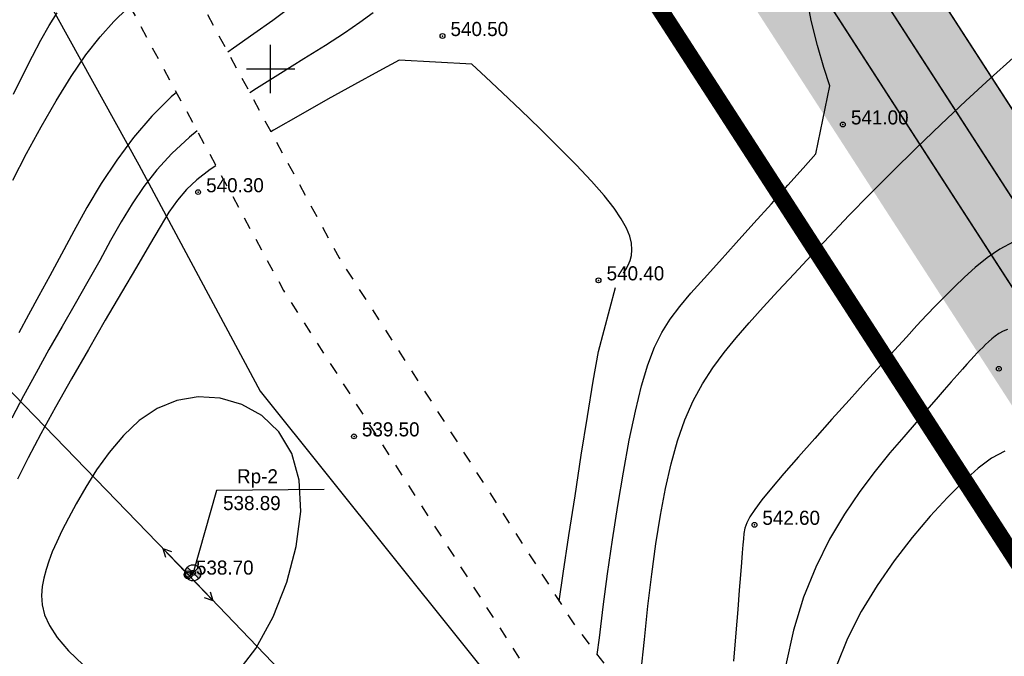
# Model space of a CAD drawing. Extents: x 0 to 361260, y 0 to 4201817.
# Tile 159 of 256: x 360134 to 360196, y 4200564 to 4200603. Entities that reach past the tile are written whole.
import ezdxf

# ---------------------------------------------------------------- set-up
doc = ezdxf.new("R2010")
doc.units = 0
doc.header["$LTSCALE"] = 0.5
doc.header["$MEASUREMENT"] = 0
doc.header["$PDMODE"] = 32
doc.header["$PDSIZE"] = 0.3
for name, pattern in [('CONTI', [0]), ('GOST2.303 6', [12, 8, -1.5, 1, -1.5]), ('STRIH_1', [3, 2, -1]), ('Д_ТРОТ_ТРУБА', [3, 1.5, -1.5])]:
    doc.linetypes.add(name, pattern=pattern)
for name, color, linetype in [('(003) Пункты', 7, 'Continuous'), ('(004) Точки рельефа', 7, 'Continuous'), ('(014) Водопровод', 5, 'ИК_Водопровод -------в--------'), ('(022) Возд. Линии', 7, 'Continuous'), ('(025) Дорога', 7, 'Continuous'), ('GORIZDEFAULT', 32, 'CONTI'), ('PI_TTDEFAULT', 5, 'CONTI'), ('SETKR', 2, 'CONTI'), ('Штрих Стекло', 7, 'Continuous')]:
    doc.layers.add(name, color=color, linetype=linetype)
doc.styles.add('D-431', font='txt')
doc.styles.add('S', font='txtwr', dxfattribs={"oblique": 15})
doc.linetypes.add('ИК_Водопровод -------в--------', pattern='A,9,-0.6,["В",Standard,S=1.2,R=0,X=0,Y=-0.6],-1.2', length=10.8)

# ---------------------------------------------------------------- blocks, each defined once
blk = doc.blocks.new('BL_333')
at = {"color": 0}
for p, q in [((0, -1.5), (0, 1.5)), ((-1.5, 0), (1.5, 0))]:
    blk.add_line(p, q, dxfattribs=at)
blk = doc.blocks.new('S1')
at = {"layer": '(022) Возд. Линии'}
for p, q in [((-2, 0), (-1.5, 0.25)), ((-2, 0), (-1.5, -0.25)), ((0, 0), (-2, 0))]:
    blk.add_line(p, q, dxfattribs=at)
blk = doc.blocks.new('S2')
at = {"layer": '(022) Возд. Линии'}
for p, q in [((0, 0), (2, 0)), ((2, 0), (1.5, 0.25)), ((2, 0), (1.5, -0.25))]:
    blk.add_line(p, q, dxfattribs=at)
blk = doc.blocks.new('SS')
at = {"layer": '(022) Возд. Линии'}
blk.add_circle((0, 0), 0.25, dxfattribs=at)
blk = doc.blocks.new('I00110')
h = blk.add_hatch(color=7)
edge = h.paths.add_edge_path()
edge.add_line((0, 0), (-0.71, 0.71))
edge.add_arc((0, 0), 1, 135, 225)
edge.add_line((-0.71, -0.71), (0, 0))
edge = h.paths.add_edge_path()
edge.add_line((0, 0), (0.71, -0.71))
edge.add_arc((0, 0), 1, 315, 405)
edge.add_line((0.71, 0.71), (0, 0))
at = {"color": 7}
for points in [[(0, 0), (-0.71, 0.71, 0.414214), (-0.71, -0.71)], [(0, 0), (0.71, -0.71, 0.414214), (0.71, 0.71)]]:
    blk.add_lwpolyline(points, format="xyb", close=True, dxfattribs=at)
blk.add_lwpolyline([(0.02, 0), (0.02, 0)], dxfattribs=at)
blk.add_circle((0, 0), 1)
at = {"color": 4, "linetype": 'Continuous', "style": 'S', "oblique": 15}
blk.add_attdef('G', (1.38, 0.22), '', height=2, dxfattribs=at)
at = {"color": 4, "style": 'S', "oblique": 15}
blk.add_attdef('Z', (1.48, -2.3), '', height=2, dxfattribs=at)

msp = doc.modelspace()

# ---------------------------------------------------------------- hatches: boundary and pattern name
at = {"layer": 'Штрих Стекло', "linetype": 'Continuous'}
h = msp.add_hatch(color=5, dxfattribs=at)
h.dxf.hatch_style = 1
h.set_gradient(color1=(173, 173, 173), color2=(166, 166, 166), one_color=1, tint=0.65)
edge = h.paths.add_edge_path()
edge.add_line((360067.205, 4200806.615), (360049.645, 4200796.938))
edge.add_arc((360052.059, 4200792.559), 5, 32.88524, 118.85775, ccw=False)
edge.add_line((360056.257, 4200795.274), (360060.259, 4200789.085))
edge.add_line((360060.259, 4200789.085), (360069.039, 4200793.924))
edge.add_line((360069.039, 4200793.924), (360065.267, 4200799.758))
edge.add_arc((360069.63, 4200802.227), 5.014, 118.92591, 209.50369, ccw=False)
edge = h.paths.add_edge_path()
edge.add_line((360236.317, 4200517.23), (360498.797, 4200265.225))
edge.add_arc((360509.185, 4200276.045), 15, 226.16627, 298.85775)
edge.add_line((360516.425, 4200262.908), (361136.886, 4200604.824))
edge.add_arc((361129.646, 4200617.961), 15, 298.85775, 396.46852)
edge.add_line((361141.709, 4200626.877), (360736.189, 4201168.806))
edge.add_arc((360740.21, 4201171.777), 5, 118.85775, 216.46852, ccw=False)
edge.add_line((360737.797, 4201176.157), (360731.547, 4201172.713))
edge.add_line((360731.547, 4201172.713), (361139.296, 4200625.094))
edge.add_arc((361129.646, 4200617.961), 12, -61.14225, 36.46852, ccw=False)
edge.add_line((361135.438, 4200607.451), (360507.891, 4200266.197))
edge.add_line((360507.891, 4200266.197), (360237.512, 4200520.465))
edge.add_line((360237.512, 4200520.465), (360062.893, 4200790.537))
edge.add_line((360062.893, 4200790.537), (360060.259, 4200789.085))
edge.add_line((360060.259, 4200789.085), (360234.992, 4200518.836))
edge.add_arc((360242.55, 4200523.723), 9, 212.88524, 226.16627)
edge = h.paths.add_edge_path(flags=16)
edge.add_line((360274.624, 4200503.308), (360634.832, 4200701.808))
edge.add_arc((360637.246, 4200697.429), 5, 28.85775, 118.85775, ccw=False)
edge.add_line((360641.625, 4200699.842), (360789.915, 4200430.746))
edge.add_arc((360785.536, 4200428.333), 5, -61.14225, 28.85775, ccw=False)
edge.add_line((360787.949, 4200423.954), (360511.598, 4200271.666))
edge.add_arc((360509.185, 4200276.045), 5, 226.82384, 298.85775, ccw=False)
edge.add_line((360505.764, 4200272.399), (360273.569, 4200495.328))
edge.add_arc((360277.037, 4200498.929), 5, 118.85775, 226.07521, ccw=False)
h.paths.add_polyline_path([(360274.624, 4200503.308), (360631.329, 4200699.877), (360780.102, 4200429.905), (360509.832, 4200280.969)], flags=0)
edge = h.paths.add_edge_path(flags=16)
edge.add_line((360648.845, 4200709.53), (360942.986, 4200871.621))
edge.add_arc((360945.4, 4200867.242), 5, 36.46852, 118.85775, ccw=False)
edge.add_line((360949.42, 4200870.214), (361133.667, 4200620.933))
edge.add_arc((361129.646, 4200617.961), 5, -61.14225, 36.46852, ccw=False)
edge.add_line((361132.059, 4200613.582), (360801.962, 4200431.676))
edge.add_arc((360799.549, 4200436.055), 5, 208.85775, 298.85775, ccw=False)
edge.add_line((360795.17, 4200433.642), (360646.88, 4200702.738))
edge.add_arc((360651.259, 4200705.151), 5, 118.85775, 208.85775, ccw=False)
h.paths.add_polyline_path([(360652.349, 4200711.46), (360938.867, 4200869.351), (361123.713, 4200619.259), (360801.122, 4200441.489)], flags=0)
edge = h.paths.add_edge_path(flags=17)
edge.add_line((361139.296, 4200625.094), (360731.547, 4201172.713))
edge.add_line((360731.547, 4201172.713), (360723.659, 4201168.366))
edge.add_arc((360726.073, 4201163.987), 5, 36.46852, 118.85775, ccw=False)
edge.add_line((360730.093, 4201166.959), (360939.826, 4200883.196))
edge.add_arc((360935.805, 4200880.224), 5, -61.14225, 36.46852, ccw=False)
edge.add_line((360938.218, 4200875.845), (360645.95, 4200714.785))
edge.add_arc((360643.536, 4200719.164), 5, 208.85775, 298.85775, ccw=False)
edge.add_line((360639.157, 4200716.751), (360490.867, 4200985.847))
edge.add_arc((360495.246, 4200988.26), 5, 118.85775, 208.85775, ccw=False)
edge.add_line((360492.833, 4200992.639), (360478.82, 4200984.917))
edge.add_arc((360481.233, 4200980.538), 5, 28.85775, 118.85775, ccw=False)
edge.add_line((360485.612, 4200982.951), (360633.903, 4200713.855))
edge.add_arc((360629.523, 4200711.442), 5, -61.14225, 28.85552, ccw=False)
edge.add_line((360631.937, 4200707.063), (360550.485, 4200662.177))
edge.add_arc((360548.072, 4200666.557), 5, 208.85775, 298.85775, ccw=False)
edge.add_line((360543.693, 4200664.143), (360395.403, 4200933.239))
edge.add_arc((360399.782, 4200935.652), 5, 118.85775, 208.85775, ccw=False)
edge.add_line((360397.369, 4200940.032), (360749.145, 4201133.884))
edge.add_arc((360751.558, 4201129.505), 5, 36.46852, 118.85775, ccw=False)
edge.add_line((360755.579, 4201132.477), (360745.985, 4201145.458))
edge.add_arc((360741.964, 4201142.486), 5, -61.14225, 36.46852, ccw=False)
edge.add_line((360744.377, 4201138.107), (360086.378, 4200775.506))
edge.add_arc((360084.042, 4200779.927), 5, 212.88524, 297.85041, ccw=False)
edge.add_line((360079.844, 4200777.212), (360088.552, 4200763.743))
edge.add_arc((360092.751, 4200766.458), 5, 118.85775, 212.88524, ccw=False)
edge.add_line((360090.338, 4200770.837), (360383.356, 4200932.309))
edge.add_arc((360385.769, 4200927.93), 5, 28.85775, 118.85775, ccw=False)
edge.add_line((360390.148, 4200930.343), (360538.438, 4200661.248))
edge.add_arc((360534.059, 4200658.834), 5, -61.14225, 28.85775, ccw=False)
edge.add_line((360536.472, 4200654.455), (360267.361, 4200506.157))
edge.add_arc((360264.948, 4200510.536), 5, 226.16627, 298.85775, ccw=False)
edge.add_line((360261.485, 4200506.929), (360243.327, 4200524.363))
edge.add_line((360243.327, 4200524.363), (360069.039, 4200793.924))
edge.add_line((360069.039, 4200793.924), (360062.893, 4200790.537))
edge.add_line((360062.893, 4200790.537), (360237.512, 4200520.465))
edge.add_line((360237.512, 4200520.465), (360507.891, 4200266.197))
edge.add_line((360507.891, 4200266.197), (361135.438, 4200607.451))
edge.add_arc((361129.646, 4200617.961), 12, 298.85775, 396.46852)

# ---------------------------------------------------------------- linework, layer by layer
at = {"layer": '(014) Водопровод', "flags": 128}
msp.add_lwpolyline([(360036.438, 4200773.015), (360047.098, 4200750.311), (360089.76, 4200681.101), (360107.619, 4200655.796), (360141.826, 4200594.039), (360149.345, 4200579.998), (360206.507, 4200508.61), (360230.262, 4200479.387), (360306.281, 4200388.525), (360409.154, 4200291.553), (360456.114, 4200244.191), (360490.793, 4200199.337)], dxfattribs=at)
at = {"layer": '(025) Дорога', "linetype": 'Д_ТРОТ_ТРУБА', "flags": 128}
for points in [[(360044.195, 4200796.012), (360041.816, 4200791.773), (360042.358, 4200788.304), (360046.087, 4200780.21), (360059.012, 4200755.887), (360082.266, 4200713.415), (360119.837, 4200651.911), (360154.248, 4200588.273), (360168.952, 4200565.337), (360182.618, 4200547.766), (360213.043, 4200512.044), (360268.283, 4200446.262), (360308.926, 4200401.534), (360387.369, 4200322.593), (360428.116, 4200283.497), (360457.116, 4200256.42), (360464.886, 4200245.444), (360476.507, 4200228.263), (360489.06, 4200214.493), (360499.065, 4200202.984)], [(360034.859, 4200791.392), (360036.733, 4200790.501), (360038.761, 4200786.553), (360042.501, 4200778.433), (360055.492, 4200753.988), (360078.803, 4200711.411), (360116.369, 4200649.915), (360150.8, 4200586.24), (360165.682, 4200563.025), (360179.515, 4200545.24), (360209.989, 4200509.461), (360265.27, 4200443.63), (360306.026, 4200398.778), (360384.565, 4200319.74), (360425.367, 4200280.592), (360454.087, 4200253.775), (360461.596, 4200243.167), (360473.356, 4200225.782), (360486.072, 4200211.833), (360495.233, 4200201.295)]]:
    msp.add_lwpolyline(points, dxfattribs=at)
at = {"ltscale": 0.149071, "const_width": 0.1}
for points in [[(359943.476, 4200738.432), (360053.157, 4200798.874, -0.393772), (360059.769, 4200797.209), (360238.667, 4200520.519), (360501.567, 4200268.11, 0.328259), (360514.494, 4200266.411), (361134.955, 4200608.327, 0.453677), (361138.492, 4200624.499), (360736.189, 4201168.806, -0.453677), (360737.797, 4201176.157), (360868.753, 4201248.322)], [(360390.148, 4200930.343), (360538.438, 4200661.248, -0.414214), (360536.472, 4200654.455), (360267.361, 4200506.157, -0.328259), (360261.485, 4200506.929), (360243.327, 4200524.363), (360088.552, 4200763.743)]]:
    msp.add_lwpolyline(points, format="xyb", dxfattribs=at)
msp.add_lwpolyline([(360052.603, 4200791.717), (360231.678, 4200514.752), (360505.949, 4200251.426), (361159.312, 4200611.473), (360744.344, 4201172.914)], dxfattribs=at)
at = {"color": 1, "linetype": 'GOST2.303 6', "lineweight": 30, "const_width": 1.035}
msp.add_lwpolyline([(360055.869, 4200786.666), (360747.942, 4201168.046), (361159.312, 4200611.473), (360505.949, 4200251.426), (360231.678, 4200514.752)], close=True, dxfattribs=at)
at = {"color": 7, "linetype": 'STRIH_1', "ltscale": 2, "true_color": 0xffffff, "const_width": 0.1}
msp.add_lwpolyline([(360062.093, 4200799.14), (360240.997, 4200522.441), (360503.645, 4200270.274, 0.328259), (360513.046, 4200269.038), (361133.507, 4200610.954, 0.453677), (361136.08, 4200622.716), (360733.263, 4201167.717)], format="xyb", dxfattribs=at)
at = {"linetype": 'Continuous'}
for points, elevation in [([(359968.105, 4200751.148), (360144.875, 4200568.598), (360208.905, 4200501.768), (360248.135, 4200449.088), (360280.365, 4200400.868), (360329.345, 4200345.008), (360410.625, 4200285.188), (360473.125, 4200218.998), (360491.256, 4200199.541)], 1.643), ([(360153.335, 4200573.885), (360146.643, 4200573.822), (360145.185, 4200568.708)], -555.023)]:
    msp.add_lwpolyline(points, dxfattribs=dict(at, elevation=elevation))
at = {"layer": 'GORIZDEFAULT', "color": 32}
for points in [[(360170.277, 4200563.632, 541), (360170.41, 4200564.67, 541), (360170.65, 4200566.59, 541), (360170.92, 4200568.64, 541), (360171.22, 4200570.76, 541), (360171.55, 4200572.89, 541), (360171.9, 4200574.97, 541), (360172.27, 4200576.95, 541), (360172.65, 4200578.75, 541), (360173.03, 4200580.33, 541), (360173.42, 4200581.63, 541), (360173.83, 4200582.72, 541), (360174.29, 4200583.63, 541), (360174.8, 4200584.46, 541), (360175.4, 4200585.25, 541), (360176.1, 4200586.07, 541), (360176.92, 4200586.98, 541), (360177.87, 4200588.04, 541), (360178.91, 4200589.21, 541), (360180, 4200590.42, 541), (360181.09, 4200591.63, 541), (360182.12, 4200592.79, 541), (360183.06, 4200593.84, 541), (360183.84, 4200594.72, 541), (360184.71, 4200598.94, 541), (360184.35, 4200600.08, 541), (360183.95, 4200601.45, 541), (360183.56, 4200603.01, 541), (360183.26, 4200604.7, 541)], [(360133.99, 4200593.1, 542.5), (360134.85, 4200594.75, 542.5), (360135.76, 4200596.41, 542.5), (360136.69, 4200598.02, 542.5), (360137.62, 4200599.53, 542.5), (360138.53, 4200600.87, 542.5), (360139.41, 4200601.99, 542.5), (360140.26, 4200602.94, 542.5), (360141.09, 4200603.76, 542.5)], [(360134.04, 4200598.44, 543), (360134.64, 4200599.66, 543), (360135.21, 4200600.78, 543), (360135.74, 4200601.79, 543), (360136.25, 4200602.69, 543), (360136.74, 4200603.48, 543)], [(360151.22, 4200603.81, 541.5), (360150.14, 4200603, 541.5), (360148.96, 4200602.17, 541.5), (360147.7, 4200601.29, 541.5), (360147.347, 4200601.036, 541.5)], [(360156.36, 4200603.49, 541), (360155.55, 4200602.89, 541), (360154.58, 4200602.22, 541), (360153.41, 4200601.46, 541), (360152.06, 4200600.62, 541), (360150.61, 4200599.72, 541), (360149.12, 4200598.78, 541), (360148.714, 4200598.508, 541)], [(360171.9, 4200587.31, 540.5), (360172.05, 4200587.55, 540.5), (360172.2, 4200587.81, 540.5), (360172.32, 4200588.1, 540.5), (360172.4, 4200588.42, 540.5), (360172.43, 4200588.77, 540.5), (360172.41, 4200589.17, 540.5), (360172.3, 4200589.61, 540.5), (360172.09, 4200590.11, 540.5), (360171.77, 4200590.68, 540.5), (360171.32, 4200591.35, 540.5), (360170.71, 4200592.13, 540.5), (360169.93, 4200593.02, 540.5), (360168.97, 4200594.04, 540.5), (360167.88, 4200595.15, 540.5), (360166.72, 4200596.3, 540.5), (360165.54, 4200597.43, 540.5), (360164.4, 4200598.51, 540.5), (360163.37, 4200599.48, 540.5), (360162.49, 4200600.29, 540.5), (360157.99, 4200600.55, 540.5), (360156.71, 4200599.85, 540.5), (360155.21, 4200599.03, 540.5), (360153.56, 4200598.11, 540.5), (360151.85, 4200597.15, 540.5), (360150.18, 4200596.19, 540.5), (360150.019, 4200596.095, 540.5)], [(360172.98, 4200562.46, 541.5), (360173.21, 4200564.57, 541.5), (360173.43, 4200566.64, 541.5), (360173.67, 4200568.62, 541.5), (360173.92, 4200570.5, 541.5), (360174.2, 4200572.28, 541.5), (360174.51, 4200573.94, 541.5), (360174.86, 4200575.48, 541.5), (360175.26, 4200576.91, 541.5), (360175.72, 4200578.21, 541.5), (360176.23, 4200579.38, 541.5), (360176.81, 4200580.45, 541.5), (360177.45, 4200581.44, 541.5), (360178.15, 4200582.39, 541.5), (360178.91, 4200583.31, 541.5), (360179.72, 4200584.24, 541.5), (360180.59, 4200585.2, 541.5), (360181.52, 4200586.21, 541.5), (360182.5, 4200587.28, 541.5), (360183.56, 4200588.42, 541.5), (360184.69, 4200589.62, 541.5), (360185.9, 4200590.89, 541.5), (360187.2, 4200592.22, 541.5), (360188.59, 4200593.61, 541.5), (360190.08, 4200595.07, 541.5), (360191.62, 4200596.55, 541.5), (360193.17, 4200598.01, 541.5), (360194.68, 4200599.41, 541.5), (360196.11, 4200600.69, 541.5)], [(360144.151, 4200598.536, 541.5), (360143.83, 4200598.26, 541.5), (360142.62, 4200597.06, 541.5), (360141.49, 4200595.75, 541.5), (360140.45, 4200594.34, 541.5), (360139.49, 4200592.88, 541.5), (360138.6, 4200591.4, 541.5), (360137.78, 4200589.93, 541.5), (360137.01, 4200588.5, 541.5), (360136.29, 4200587.15, 541.5), (360135.62, 4200585.9, 541.5), (360134.98, 4200584.73, 541.5), (360134.38, 4200583.62, 541.5)], [(360145.44, 4200596.152, 541), (360144.96, 4200595.77, 541), (360143.87, 4200594.75, 541), (360142.94, 4200593.73, 541), (360142.13, 4200592.7, 541), (360141.41, 4200591.63, 541), (360140.73, 4200590.51, 541), (360140.07, 4200589.35, 541), (360139.39, 4200588.11, 541), (360138.65, 4200586.79, 541), (360137.87, 4200585.42, 541), (360137.06, 4200584, 541), (360136.24, 4200582.57, 541), (360135.44, 4200581.12, 541), (360134.66, 4200579.7, 541), (360133.93, 4200578.31, 541)], [(360146.609, 4200593.991, 540.5), (360146.25, 4200593.75, 540.5), (360145.43, 4200593.12, 540.5), (360144.77, 4200592.51, 540.5), (360144.22, 4200591.85, 540.5), (360143.69, 4200591.1, 540.5), (360143.14, 4200590.19, 540.5), (360142.48, 4200589.07, 540.5), (360141.68, 4200587.69, 540.5), (360140.75, 4200586.11, 540.5), (360139.74, 4200584.39, 540.5), (360138.69, 4200582.58, 540.5), (360137.65, 4200580.76, 540.5), (360136.65, 4200579, 540.5), (360135.74, 4200577.35, 540.5), (360134.95, 4200575.86, 540.5), (360134.29, 4200574.52, 540.5)], [(360196.13, 4200589.27, 542.5), (360195.27, 4200588.8, 542.5), (360194.48, 4200588.26, 542.5), (360193.75, 4200587.67, 542.5), (360193.08, 4200587.07, 542.5), (360192.46, 4200586.46, 542.5), (360191.87, 4200585.88, 542.5), (360191.31, 4200585.3, 542.5), (360190.73, 4200584.7, 542.5), (360190.13, 4200584.06, 542.5), (360189.47, 4200583.35, 542.5), (360188.74, 4200582.54, 542.5), (360187.9, 4200581.62, 542.5), (360186.95, 4200580.58, 542.5), (360185.91, 4200579.44, 542.5), (360184.84, 4200578.25, 542.5), (360183.78, 4200577.06, 542.5), (360182.77, 4200575.92, 542.5), (360181.86, 4200574.88, 542.5), (360181.09, 4200573.97, 542.5), (360180.49, 4200573.24, 542.5), (360180.06, 4200572.65, 542.5), (360179.76, 4200572.19, 542.5), (360179.56, 4200571.81, 542.5), (360179.45, 4200571.48, 542.5), (360179.39, 4200571.16, 542.5), (360179.35, 4200570.82, 542.5), (360179.32, 4200570.44, 542.5), (360179.28, 4200569.96, 542.5), (360179.23, 4200569.36, 542.5), (360179.17, 4200568.59, 542.5), (360179.1, 4200567.63, 542.5), (360179, 4200566.44, 542.5), (360178.88, 4200564.98, 542.5), (360178.74, 4200563.23, 542.5)], [(360167.92, 4200566.947, 540.5), (360168.17, 4200568.66, 540.5), (360168.52, 4200571.02, 540.5), (360168.9, 4200573.5, 540.5), (360169.29, 4200576.01, 540.5), (360169.68, 4200578.41, 540.5), (360170.03, 4200580.6, 540.5), (360170.35, 4200582.45, 540.5), (360171.42, 4200586.43, 540.5)], [(360195.75, 4200583.82, 543), (360195.48, 4200583.71, 543), (360195.22, 4200583.57, 543), (360194.99, 4200583.41, 543), (360194.77, 4200583.24, 543), (360194.57, 4200583.06, 543), (360194.39, 4200582.89, 543), (360194.21, 4200582.71, 543), (360194.04, 4200582.54, 543), (360193.87, 4200582.36, 543), (360193.68, 4200582.16, 543), (360193.47, 4200581.93, 543), (360193.23, 4200581.67, 543), (360192.96, 4200581.36, 543), (360192.63, 4200580.99, 543), (360192.26, 4200580.57, 543), (360191.82, 4200580.07, 543), (360191.32, 4200579.49, 543), (360190.73, 4200578.81, 543), (360190.07, 4200578.04, 543), (360189.31, 4200577.16, 543), (360188.45, 4200576.15, 543), (360187.53, 4200575.02, 543), (360186.58, 4200573.76, 543), (360185.63, 4200572.35, 543), (360184.7, 4200570.79, 543), (360183.85, 4200569.07, 543), (360183.09, 4200567.19, 543), (360182.47, 4200565.15, 543), (360181.98, 4200562.99, 543)], [(360147.85, 4200562.39, 539.5), (360149.09, 4200564.02, 539.5), (360150.15, 4200565.98, 539.5), (360151, 4200568.13, 539.5), (360151.59, 4200570.35, 539.5), (360151.87, 4200572.51, 539.5), (360151.78, 4200574.47, 539.5), (360151.31, 4200576.12, 539.5), (360150.51, 4200577.46, 539.5), (360149.45, 4200578.47, 539.5), (360148.22, 4200579.17, 539.5), (360146.87, 4200579.56, 539.5), (360145.5, 4200579.64, 539.5), (360144.17, 4200579.42, 539.5), (360142.95, 4200578.91, 539.5), (360141.85, 4200578.16, 539.5), (360140.86, 4200577.23, 539.5), (360139.98, 4200576.19, 539.5), (360139.2, 4200575.1, 539.5), (360138.52, 4200574.02, 539.5), (360137.94, 4200573, 539.5), (360137.45, 4200572.1, 539.5), (360137.05, 4200571.32, 539.5), (360136.72, 4200570.63, 539.5), (360136.45, 4200570.01, 539.5), (360136.23, 4200569.44, 539.5), (360136.06, 4200568.91, 539.5), (360135.92, 4200568.38, 539.5), (360135.82, 4200567.86, 539.5), (360135.77, 4200567.31, 539.5), (360135.81, 4200566.73, 539.5), (360135.96, 4200566.11, 539.5), (360136.27, 4200565.43, 539.5), (360136.75, 4200564.69, 539.5), (360137.45, 4200563.87, 539.5), (360138.37, 4200562.99, 539.5)], [(360195.58, 4200576.27, 543.5), (360194.75, 4200575.82, 543.5), (360193.92, 4200575.2, 543.5), (360193.02, 4200574.39, 543.5), (360192.02, 4200573.39, 543.5), (360190.94, 4200572.22, 543.5), (360189.83, 4200570.9, 543.5), (360188.71, 4200569.46, 543.5), (360187.65, 4200567.92, 543.5), (360186.67, 4200566.3, 543.5), (360185.82, 4200564.64, 543.5), (360185.14, 4200562.94, 543.5)]]:
    msp.add_polyline3d(points, dxfattribs=at)
at = {"layer": 'PI_TTDEFAULT', "color": 5}
for p in [(360160.67, 4200602.04, 540.5), (360185.53, 4200596.55, 541), (360145.5, 4200592.35, 540.3), (360170.36, 4200586.87, 540.4), (360195.21, 4200581.38, 543.2), (360155.18, 4200577.18, 539.5), (360180.04, 4200571.69, 542.6), (360144.875, 4200568.598, -8.326), (360145.185, 4200568.708, -8.134)]:
    msp.add_point(p, dxfattribs=at)

# ---------------------------------------------------------------- block references
at = {"layer": '(003) Пункты', "xscale": 0.5, "yscale": 0.5, "zscale": 0.5}
msp.add_blockref('I00110', (360145.185, 4200568.708, -8.134), dxfattribs=at)
at = {"layer": '(022) Возд. Линии', "rotation": 313.7742333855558}
for name, p in [('S1', (360144.701, 4200568.773, -8.326)), ('SS', (360144.876, 4200568.591, -8.326)), ('S2', (360145.046, 4200568.413, -8.326))]:
    msp.add_blockref(name, p, dxfattribs=at)
at = {"layer": 'SETKR', "color": 92}
msp.add_blockref('BL_333', (360150, 4200600), dxfattribs=at)

# ---------------------------------------------------------------- texts
at = {"layer": '(004) Точки рельефа', "style": 'D-431'}
for s, p in [('540.50', (360161.17, 4200602.04)), ('541.00', (360186.03, 4200596.55)), ('540.30', (360146, 4200592.34)), ('540.40', (360170.86, 4200586.87)), ('539.50', (360155.67, 4200577.18)), ('Rp-2', (360147.916, 4200574.266, -555.023)), ('538.89', (360147.048, 4200572.604, -555.023)), ('542.60', (360180.53, 4200571.69)), ('538.70', (360145.365, 4200568.598, -555.023))]:
    msp.add_text(s, height=0.875, dxfattribs=at).set_placement(p)

doc.saveas('drawing.dxf')
